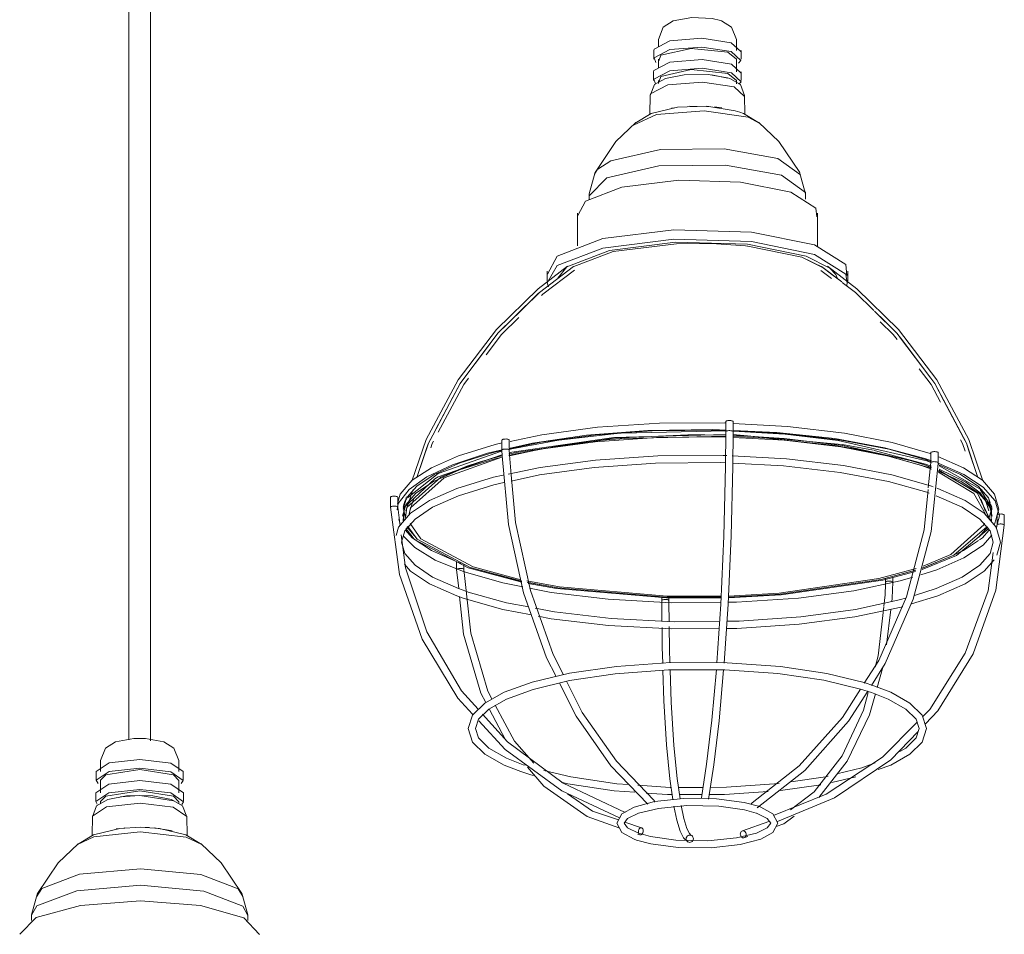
# Model space of a CAD drawing. Header units: millimetres. Extents: x 2868 to 10853, y -1210 to 7822.
# Tile 8 of 21: x 7073 to 7344, y -504 to -252. Entities that reach past the tile are written whole.
import ezdxf

# ---------------------------------------------------------------- set-up
doc = ezdxf.new("R2010")
doc.units = ezdxf.units.MM
doc.layers.add('E-LITE-EQPM', color=7, linetype='Continuous', lineweight=20)

# ---------------------------------------------------------------- blocks, each defined once
blk = doc.blocks.new('62802-7L - 64314-44-7L SAMBA Black_ribbon beige pendant lamp ø450-7L-659210-00 Isometrico PDF')
at = {"layer": 'E-LITE-EQPM', "color": 253, "lineweight": 15, "true_color": 0xaaaaaa}
for p, q in [((3846.9, 209.62), (3846.9, -450.43)), ((3852.9, -450.65), (3852.9, 209.62)), ((3992.77, -257.55), (3992.77, -259.6)), ((4014.28, -260.56), (4014.28, -257.55)), ((4012.87, -258.46), (4015.48, -260.91)), ((3991.51, -260.56), (3991.51, -262.96)), ((3992.77, -262.96), (3992.77, -265.43)), ((4011.89, -261.07), (4014.28, -262.96)), ((4014.28, -266.43), (4014.28, -262.96)), ((4015.55, -262.96), (4015.55, -260.56)), ((4012.93, -264.32), (4015.55, -266.79)), ((3991.44, -266.43), (3991.44, -268.83)), ((4007.39, -267.33), (4011.89, -268.24)), ((4011.89, -266.94), (4014.28, -268.83)), ((4015.62, -268.83), (4015.62, -266.43)), ((3992.77, -268.83), (3992.77, -269.67)), ((4016.46, -273.28), (4013.64, -270.62)), ((4014.28, -269.74), (4014.28, -268.83)), ((3990.52, -272.88), (3990.42, -278.14)), ((4016.64, -278.19), (4016.54, -272.88)), ((3996.43, -276.48), (3997.16, -276.36)), ((4008.24, -276.14), (4010.3, -276.42)), ((4017.51, -278.99), (4020.77, -280.72)), ((4025.64, -290.3), (4031.93, -294.87)), ((3973.72, -300.03), (3975.41, -294.08)), ((3975.17, -294.66), (3976.03, -293.26)), ((4033.34, -300.03), (4031.65, -294.08)), ((3973.72, -300.14), (3973.72, -301.57)), ((4033.34, -301.49), (4033.34, -300.14)), ((3970.48, -305.4), (3970.48, -314.42)), ((4036.57, -314.47), (4036.57, -305.4)), ((4033.52, -317.22), (4040.04, -320.5)), ((3962.1, -321.34), (3962.1, -323.97)), ((4040.55, -322.24), (4037.7, -320.06)), ((4044.96, -323.97), (4044.96, -321.34)), ((4011.37, -362.81), (4011.36, -362.74)), ((4011.36, -362.77), (4011.36, -365.51)), ((4013.36, -365.52), (4013.36, -362.77)), ((4013.34, -365.27), (4014.36, -365.32)), ((4013.35, -365.54), (4013.36, -365.52)), ((3949.7, -367.84), (3949.7, -370.6)), ((3951.7, -370.57), (3951.7, -367.84)), ((3968.04, -369.02), (3978.51, -367.82)), ((3983.41, -367.41), (4011.35, -366.8)), ((4000.85, -366.42), (4005.53, -366.41)), ((4005.61, -366.42), (4000.91, -366.43)), ((4013.36, -366.86), (4022.59, -367.34)), ((4047.81, -370.45), (4052.07, -371.3)), ((4067.9, -371.66), (4067.64, -371.56)), ((4067.84, -371.32), (4067.84, -374.05)), ((4069.84, -374.09), (4069.84, -371.32)), ((3937.53, -374.42), (3938.19, -374.13)), ((3943.43, -373.91), (3947.14, -372.83)), ((3947.21, -372.82), (3943.48, -373.92)), ((3951.6, -372.07), (3953.22, -371.69)), ((4055.18, -372.01), (4065.29, -374.9)), ((4066.09, -374.72), (4062.11, -373.47)), ((4062.29, -373.51), (4066.09, -374.72)), ((4067.92, -373.79), (4066.98, -373.45)), ((4067.84, -374.05), (4067.14, -380.97)), ((4068.05, -373.55), (4067.8, -373.46)), ((4069.84, -374.11), (4069.84, -374.09)), ((4065.29, -374.9), (4068.03, -375.9)), ((4068.04, -375.44), (4066.09, -374.72)), ((4066.09, -374.72), (4067.99, -375.4)), ((4067.83, -375.6), (4067.15, -375.35)), ((3931.22, -378.5), (3922.74, -386.43)), ((4068.49, -380.75), (4068, -380.58)), ((3918.99, -383.57), (3918.99, -386.34)), ((3920.99, -386.24), (3920.99, -383.57)), ((3923.25, -387.32), (3924.3, -384.16)), ((3923.25, -387.32), (3924.11, -384.74)), ((3924.28, -387.32), (3925.33, -384.19)), ((4082.78, -387.32), (4081.73, -384.19)), ((4083.81, -387.32), (4082.76, -384.16)), ((4083.81, -387.32), (4082.95, -384.74)), ((3920.35, -386.05), (3920.09, -386.04)), ((3921.63, -391.46), (3920.99, -386.29)), ((3922.47, -386.29), (3922.8, -385.32)), ((4084.59, -386.29), (4084.27, -385.37)), ((4086.56, -386.87), (4086.41, -387.39)), ((4088.07, -391.26), (4088.07, -388.49)), ((4086.04, -391.44), (4085.93, -392.25)), ((4088.06, -391.29), (4088.07, -391.27)), ((4087.03, -395.97), (4086.01, -399.57)), ((3937.21, -403.28), (3937.21, -403.51)), ((3937.21, -403.51), (3937.77, -408.73)), ((3937.21, -403.51), (3937.21, -403.51)), ((3939.92, -410.14), (3939.21, -403.47)), ((3940.36, -403.04), (3955.18, -406.99)), ((3940.97, -402.9), (3955.14, -406.7)), ((3954.91, -406.67), (3940.97, -402.9)), ((3954.86, -406.3), (3941.77, -402.72)), ((4057.35, -407.02), (4057.36, -406.99)), ((3993.76, -417.85), (3993.7, -412.41)), ((3995.77, -417.89), (3995.7, -412.66)), ((4055.66, -424.27), (4056.83, -414.5)), ((4053.06, -435.97), (4054.5, -430.78)), ((3946.14, -441.84), (3950.66, -450.4)), ((3839.14, -456.12), (3839.14, -459.13)), ((3860.65, -459.13), (3860.65, -456.12)), ((3956.06, -457.41), (3955.55, -457.25)), ((3837.88, -459.13), (3837.88, -461.52)), ((3861.91, -461.52), (3861.91, -459.13)), ((4047.14, -460.58), (4040.56, -462.15)), ((3839.14, -461.52), (3839.14, -465)), ((3860.65, -465), (3860.65, -461.52)), ((4005.13, -463.48), (3998.45, -463.49)), ((4037.52, -462.77), (4026.45, -464.38)), ((3837.8, -465), (3837.8, -467.4)), ((3844.58, -466.09), (3849.97, -465.7)), ((3849.97, -465.7), (3859.25, -467.22)), ((3861.98, -467.4), (3861.98, -465)), ((4004.8, -465.48), (3998.52, -465.47)), ((4004.65, -466.34), (4004.67, -466.27)), ((3839.14, -467.4), (3839.14, -467.95)), ((3860.65, -467.93), (3860.65, -467.4)), ((3836.89, -471.44), (3836.78, -476.72)), ((3863, -476.74), (3862.9, -471.44)), ((3849.99, -474.47), (3852.55, -474.54)), ((3988.12, -474.6), (3983.55, -473.05)), ((4015.97, -475.43), (4023.25, -472.86)), ((3987.09, -476.43), (3987.74, -476.57)), ((4016.31, -477.4), (4017.4, -477.02)), ((3820.08, -498.6), (3821.78, -492.65)), ((3879.7, -498.6), (3878.01, -492.65)), ((3820.08, -498.71), (3820.08, -500.18)), ((3879.7, -500.17), (3879.7, -498.71))]:
    blk.add_line(p, q, dxfattribs=at)
at = {"layer": 'E-LITE-EQPM', "color": 7, "lineweight": 15, "true_color": 0xfdfdfd}
for p, q in [((3997.77, -313.81), (4007.3, -313.74)), ((4007.29, -313.76), (3997.77, -313.81)), ((4032.25, -317.5), (4017.41, -314.44)), ((4017.44, -314.44), (4032.25, -317.5)), ((4032.25, -317.5), (4038.13, -320.37)), ((4038.19, -320.45), (4032.25, -317.5)), ((3965.04, -323.26), (3967.52, -320.12)), ((4040.47, -323.41), (4037.54, -321.17)), ((4043.27, -324.3), (4037.7, -320.06)), ((4043.27, -324.3), (4040.55, -322.24)), ((3962.4, -325.35), (3962.19, -324.58)), ((3962.54, -325.65), (3962.42, -325.4)), ((4044.66, -325.18), (4044.59, -325.34)), ((4044.82, -324.62), (4044.66, -325.18)), ((3953.09, -333.98), (3959.66, -327.52)), ((4055.22, -335.21), (4052.28, -332.32)), ((3938.61, -351.66), (3946.15, -341.65)), ((4067.83, -350.85), (4059.21, -339.39)), ((4065.59, -347.86), (4059.45, -339.72)), ((3939.73, -350.17), (3944.6, -343.7)), ((3930.62, -366.47), (3936.17, -356.01)), ((4076.94, -367.42), (4071.45, -357.07)), ((3930.62, -366.47), (3932.19, -363.52)), ((3979.9, -366.1), (3982.69, -365.91)), ((4011.45, -365.33), (3982.61, -365.99)), ((3996.58, -365.21), (4000.05, -365.18)), ((4027.51, -366.25), (4013.5, -365.4)), ((4014.36, -365.32), (4018.99, -365.57)), ((3929.88, -367.88), (3930.62, -366.48)), ((3965.33, -367.78), (3970.36, -367.11)), ((4005.53, -366.41), (4011.36, -366.51)), ((4011.37, -366.51), (4005.61, -366.42)), ((4017.25, -366.74), (4013.33, -366.57)), ((4013.36, -366.57), (4017.33, -366.74)), ((4027.42, -367.43), (4017.39, -366.75)), ((4017.47, -366.74), (4027.43, -367.42)), ((3926.38, -377.91), (3929.03, -369.93)), ((3951.63, -371.69), (3952.79, -371.42)), ((3952.8, -371.42), (3951.66, -371.68)), ((4052.06, -370.68), (4043.47, -369.11)), ((4062.11, -373.47), (4043.53, -369.37)), ((4043.57, -369.38), (4062.29, -373.51)), ((4066.7, -374.58), (4052.18, -370.7)), ((4052.24, -371.34), (4055.18, -372.01)), ((4080.68, -377.9), (4078.31, -370.79)), ((3938.19, -374.13), (3946.38, -371.59)), ((3940.03, -375.05), (3943.43, -373.91)), ((3943.48, -373.92), (3940.04, -375.07)), ((3947.14, -372.83), (3949.59, -372.19)), ((3949.65, -372.17), (3947.21, -372.82)), ((4067.85, -374.04), (4066.7, -373.62)), ((4067.98, -375.05), (4067.14, -374.74)), ((4077.49, -379.47), (4070.08, -375.86)), ((4081.3, -381.3), (4070.15, -374.92)), ((4084.55, -386.3), (4081.45, -381.44)), ((3922.5, -386.87), (3923.2, -384.43)), ((3923.51, -383.96), (3922.76, -385.39)), ((3922.8, -385.32), (3923.06, -384.54)), ((3923.08, -384.5), (3923.42, -383.49)), ((3923.22, -384.37), (3923.35, -383.91)), ((3924.11, -384.74), (3924.79, -382.69)), ((3924.3, -384.16), (3924.79, -382.69)), ((4082.85, -384.43), (4082.29, -382.75)), ((4082.76, -384.16), (4082.29, -382.75)), ((4082.95, -384.74), (4082.86, -384.46)), ((4084.21, -385.18), (4083.64, -383.5)), ((3922.74, -386.43), (3922.46, -390.13)), ((3922.56, -387.08), (3923.21, -389.34)), ((3922.73, -385.47), (3922.66, -389.91)), ((4084.52, -387.01), (4083.81, -389.49)), ((4084.33, -390.23), (4084.59, -386.49)), ((4084.55, -390.48), (4084.39, -386.76)), ((4086.41, -387.39), (4085.81, -389.49)), ((3921.29, -389.67), (3921.68, -391.02)), ((4085.8, -389.53), (4085.38, -391.02)), ((4086.07, -388.55), (4086.07, -389.49)), ((4086.07, -389.64), (4086.07, -391.21)), ((4081.07, -394.57), (4083.57, -391.72)), ((4086.07, -391.21), (4086.04, -391.44)), ((3937.21, -401.47), (3937.21, -403.28)), ((3937.58, -403.27), (3937.4, -403.33)), ((3937.81, -403.23), (3937.58, -403.27)), ((3938.06, -403.2), (3937.81, -403.23)), ((3938.32, -403.2), (3938.06, -403.2)), ((3938.57, -403.21), (3938.32, -403.2)), ((3939.21, -403.47), (3939.21, -402.23)), ((3939.21, -403.5), (3939.21, -403.47)), ((4055.36, -405.9), (4055.36, -406.18)), ((4055.36, -406.36), (4055.36, -406.95)), ((4056.2, -406.67), (4055.95, -406.69)), ((4056.46, -406.67), (4056.2, -406.67)), ((4056.71, -406.7), (4056.46, -406.67)), ((4057.36, -406.97), (4057.36, -405.65)), ((4055.34, -407.42), (4055.36, -406.95)), ((3993.7, -411.24), (3993.7, -412.05)), ((3993.7, -412.41), (3993.7, -412.05)), ((3994.54, -411.74), (3994.29, -411.77)), ((3994.8, -411.74), (3994.54, -411.74)), ((3995.06, -411.76), (3994.8, -411.74)), ((3995.69, -412.07), (3995.7, -412.04)), ((3995.7, -412.04), (3995.7, -411.41)), ((3995.7, -412.45), (3995.7, -412.04))]:
    blk.add_line(p, q, dxfattribs=at)
at = {"layer": 'E-LITE-EQPM', "color": 7, "lineweight": 15, "true_color": 0xfefefe}
for p, q in [((4067.14, -374.74), (4066.7, -374.58)), ((3924.79, -382.69), (3925.19, -381.47)), ((3924.79, -382.69), (3925.19, -381.47)), ((4082.23, -382.58), (4081.88, -381.51)), ((4082.23, -382.58), (4081.88, -381.51))]:
    blk.add_line(p, q, dxfattribs=at)
at = {"layer": 'E-LITE-EQPM', "color": 253, "lineweight": 15, "true_color": 0xaaaaaa}
for points in [[(3992.77, -257.55, 0), (3994.13, -254.17, 0), (3996.89, -252.42, 0), (4001.96, -251.48, 0), (4007.64, -251.76, 0), (4009.93, -252.33, 0)], [(4014.28, -257.55, 0), (4012.93, -254.17, 0), (4010.17, -252.42, 0), (4009.93, -252.33, 0)], [(3991.51, -260.56, 0), (3991.58, -260.21, 0), (3995.97, -257.96, 0), (4004.79, -257.23, 0), (4012.87, -258.46, 0)], [(3992.08, -263.87, 0), (3991.58, -262.6, 0), (3995.97, -260.35, 0), (4004.79, -259.63, 0), (4012.87, -260.85, 0)], [(3992.9, -263.42, 0), (3993.49, -261.88, 0), (4001.85, -260, 0), (4011.89, -261.07, 0)], [(3991.44, -266.43, 0), (3991.5, -266.08, 0), (3995.92, -263.82, 0), (4004.8, -263.08, 0), (4012.93, -264.32, 0)], [(4012.87, -260.85, 0), (4015.48, -263.31, 0), (4014.81, -264.05, 0)], [(3991.99, -269.74, 0), (3991.5, -268.47, 0), (3995.92, -266.21, 0), (4004.8, -265.48, 0), (4012.93, -266.71, 0)], [(3990.53, -272.99, 0), (3991.68, -269.99, 0), (3994.73, -268.29, 0), (3999.88, -267.28, 0), (4006.51, -267.22, 0), (4011.8, -268.12, 0), (4012.44, -268.32, 0)], [(3992.9, -269.29, 0), (3993.49, -267.75, 0), (4001.85, -265.87, 0), (4011.89, -266.94, 0)], [(4016.53, -272.99, 0), (4015.37, -269.99, 0), (4012.44, -268.32, 0)], [(4012.93, -266.71, 0), (4015.55, -269.18, 0), (4014.98, -269.85, 0)], [(4013.64, -270.62, 0), (4004.9, -269.29, 0), (3995.35, -270.08, 0), (3990.59, -272.51, 0), (3990.53, -272.99, 0)], [(3986.38, -280.63, 0), (3990.83, -277.95, 0), (3998.03, -276.21, 0), (4006.14, -275.96, 0), (4013.95, -277.17, 0), (4015.21, -277.57, 0)], [(4001.48, -275.94, 0), (4006.04, -275.97, 0), (4006.54, -276, 0)], [(3985.89, -281.16, 0), (3992.22, -278.24, 0), (4005.42, -277.16, 0), (4017.51, -278.99, 0)], [(4020.68, -280.63, 0), (4016.23, -277.95, 0), (4015.21, -277.57, 0)], [(3975.36, -294.18, 0), (3981.08, -285.67, 0), (3986.59, -280.45, 0)], [(4031.7, -294.18, 0), (4025.98, -285.67, 0), (4020.46, -280.45, 0)], [(3976.06, -293.23, 0), (3979.68, -290.96, 0), (3993.35, -287.88, 0), (4010.91, -287.63, 0), (4025.64, -290.3, 0)], [(4026.71, -294.92, 0), (4011.26, -292.13, 0), (3992.86, -292.39, 0), (3978.54, -295.62, 0), (3973.76, -300.57, 0)], [(4033.34, -300.14, 0), (4033.3, -299.71, 0), (4026.71, -294.92, 0)], [(4029.22, -299.62, 0), (4015.39, -296.82, 0), (3998.38, -296.31, 0), (3982.75, -298.25, 0), (3972.68, -302.1, 0), (3970.57, -306.06, 0)], [(4036.39, -306.37, 0), (4036.17, -303.97, 0), (4029.22, -299.62, 0)], [(3962.21, -322.16, 0), (3964.86, -317.2, 0), (3977.48, -312.37, 0), (3997.07, -309.95, 0), (4018.4, -310.57, 0), (4035.74, -314.09, 0)], [(3962.19, -324.58, 0), (3964.86, -319.83, 0), (3977.48, -315, 0), (3997.07, -312.58, 0), (4018.4, -313.2, 0), (4035.74, -316.72, 0)], [(3967.52, -320.12, 0), (3979.27, -315.62, 0), (3997.52, -313.36, 0), (4017.37, -313.94, 0), (4033.52, -317.22, 0)], [(4035.74, -314.09, 0), (4044.45, -319.54, 0), (4044.73, -322.56, 0)], [(4035.74, -316.72, 0), (4044.45, -322.17, 0), (4044.82, -324.62, 0)], [(3924.89, -379.18, 0), (3928.8, -367.67, 0), (3937.61, -351.26, 0), (3948.15, -337.4, 0), (3959.65, -326.17, 0), (3967.71, -319.98, 0)], [(4082.13, -379.05, 0), (4078.26, -367.67, 0), (4069.45, -351.26, 0), (4058.91, -337.4, 0), (4047.41, -326.17, 0), (4039.35, -319.98, 0)], [(3959.66, -327.52, 0), (3960.01, -327.18, 0), (3969.36, -320.06, 0)], [(3944.6, -343.7, 0), (3948.58, -338.41, 0), (3953.09, -333.98, 0)], [(3946.15, -341.65, 0), (3948.58, -338.41, 0), (3951.29, -335.75, 0)], [(4059.45, -339.72, 0), (4058.47, -338.41, 0), (4055.22, -335.21, 0)], [(4071.45, -357.07, 0), (4068.92, -352.29, 0), (4065.59, -347.86, 0)], [(3932.19, -363.52, 0), (3938.14, -352.29, 0), (3939.73, -350.17, 0)], [(3936.17, -356.01, 0), (3938.14, -352.29, 0), (3938.61, -351.66, 0)], [(4069.74, -353.84, 0), (4068.92, -352.29, 0), (4067.83, -350.85, 0)], [(3951.91, -368.21, 0), (3960.68, -366.38, 0), (3975.97, -364.35, 0), (3993.1, -363.21, 0), (4011.07, -363.12, 0), (4011.43, -363.14, 0)], [(4011.36, -362.74, 0), (4011.43, -362.67, 0), (4011.55, -362.6, 0), (4011.73, -362.55, 0), (4011.95, -362.51, 0), (4012.2, -362.49, 0), (4012.46, -362.49, 0), (4012.72, -362.51, 0), (4012.95, -362.54, 0), (4013.14, -362.59, 0), (4013.27, -362.65, 0), (4013.35, -362.72, 0)], [(4013.35, -363.25, 0), (4028.39, -364.1, 0), (4044.01, -365.99, 0), (4057.22, -368.57, 0), (4067.64, -371.56, 0)], [(3951.6, -370.16, 0), (3958.11, -368.7, 0), (3973.01, -366.54, 0), (3989.89, -365.22, 0), (4007.82, -364.94, 0), (4011.44, -365.1, 0)], [(3970.36, -367.11, 0), (3975.55, -366.4, 0), (3979.9, -366.1, 0)], [(3982.69, -365.91, 0), (3992.48, -365.24, 0), (3996.58, -365.21, 0)], [(4000.05, -365.18, 0), (4010.32, -365.11, 0), (4011.44, -365.17, 0)], [(4008.89, -429.22, 0), (4009.97, -413, 0), (4010.81, -394.29, 0), (4011.28, -375.18, 0), (4011.36, -365.51, 0)], [(4010.89, -429.27, 0), (4011.97, -413.02, 0), (4012.81, -394.26, 0), (4013.28, -375.11, 0), (4013.36, -365.52, 0)], [(4013.35, -365.48, 0), (4013.27, -365.41, 0), (4013.14, -365.36, 0), (4012.95, -365.31, 0), (4012.72, -365.28, 0), (4012.46, -365.26, 0), (4012.2, -365.26, 0), (4011.95, -365.28, 0), (4011.73, -365.32, 0), (4011.55, -365.36, 0), (4011.43, -365.42, 0), (4011.36, -365.48, 0)], [(4013.34, -365.19, 0), (4025.38, -365.73, 0), (4041.39, -367.47, 0), (4055.1, -369.95, 0), (4066.14, -372.91, 0), (4067.8, -373.46, 0)], [(4018.99, -365.57, 0), (4027.57, -366.04, 0), (4043.12, -367.88, 0), (4056.25, -370.4, 0), (4066.66, -373.34, 0), (4066.98, -373.45, 0)], [(3920.93, -385.34, 0), (3921.68, -382.73, 0), (3925, -378.93, 0), (3930.24, -375.47, 0), (3937.75, -372.16, 0), (3947.86, -369.06, 0), (3949.77, -368.66, 0)], [(3929.03, -369.93, 0), (3929.44, -368.71, 0), (3929.88, -367.88, 0)], [(3949.71, -367.88, 0), (3949.71, -367.81, 0), (3949.77, -367.74, 0), (3949.89, -367.68, 0), (3950.07, -367.62, 0), (3950.29, -367.59, 0), (3950.55, -367.57, 0), (3950.81, -367.56, 0), (3951.06, -367.58, 0), (3951.29, -367.62, 0), (3951.48, -367.67, 0)], [(3951.48, -367.67, 0), (3951.61, -367.73, 0), (3951.69, -367.8, 0)], [(3951.72, -370.3, 0), (3960.5, -368.44, 0), (3965.33, -367.78, 0)], [(3951.74, -372.16, 0), (3960.29, -370.34, 0), (3975.33, -368.3, 0), (3992.28, -367.12, 0), (4010.14, -366.98, 0), (4011.35, -367.05, 0)], [(4013.33, -367.15, 0), (4027.42, -367.9, 0), (4043.02, -369.73, 0), (4056.21, -372.25, 0), (4066.68, -375.19, 0), (4067.15, -375.35, 0)], [(4078.31, -370.79, 0), (4077.62, -368.71, 0), (4076.94, -367.42, 0)], [(3920.8, -387.05, 0), (3921.12, -385.32, 0), (3924.1, -381.48, 0), (3928.99, -377.97, 0), (3936.09, -374.63, 0), (3945.74, -371.48, 0), (3949.71, -370.59, 0)], [(3946.38, -371.59, 0), (3947.97, -371.1, 0), (3949.72, -370.73, 0)], [(3964.58, -432.94, 0), (3961.99, -427.85, 0), (3955.65, -409.96, 0), (3951.49, -391.06, 0), (3949.74, -372.22, 0), (3949.7, -370.61, 0)], [(3950.81, -370.33, 0), (3950.55, -370.34, 0), (3950.29, -370.36, 0), (3950.07, -370.4, 0), (3949.89, -370.45, 0), (3949.77, -370.51, 0), (3949.71, -370.58, 0)], [(3951.48, -370.41, 0), (3951.29, -370.37, 0), (3951.06, -370.34, 0), (3950.81, -370.33, 0)], [(3951.69, -370.53, 0), (3951.61, -370.47, 0), (3951.48, -370.41, 0)], [(3952.23, -377.39, 0), (3951.73, -371.92, 0), (3951.7, -370.57, 0)], [(4067.86, -371.36, 0), (4067.85, -371.29, 0), (4067.91, -371.22, 0), (4068.04, -371.16, 0), (4068.22, -371.1, 0)], [(4068.22, -371.1, 0), (4068.44, -371.07, 0), (4068.69, -371.04, 0), (4068.95, -371.04, 0), (4069.2, -371.06, 0), (4069.43, -371.09, 0), (4069.62, -371.14, 0), (4069.76, -371.21, 0), (4069.83, -371.28, 0)], [(3922.29, -388.81, 0), (3923.18, -385.71, 0), (3926.01, -382.45, 0), (3930.83, -379.23, 0), (3937.97, -376.05, 0), (3947.76, -373.01, 0), (3949.87, -372.56, 0)], [(3924.12, -388.25, 0), (3924.54, -386.49, 0), (3933.74, -378.25, 0), (3949.64, -372.56, 0)], [(3951.44, -377.25, 0), (3960.2, -375.4, 0), (3975.49, -373.36, 0), (3992.63, -372.2, 0), (4010.65, -372.08, 0), (4011.64, -372.13, 0)], [(3952.19, -379.14, 0), (3960.02, -377.46, 0), (3975.07, -375.41, 0), (3992.02, -374.22, 0), (4009.91, -374.06, 0), (4011.34, -374.14, 0)], [(4013.1, -372.21, 0), (4028.06, -373.03, 0), (4043.78, -374.9, 0), (4057.12, -377.47, 0), (4067.77, -380.5, 0), (4068, -380.58, 0)], [(4013.24, -374.24, 0), (4027.24, -374.97, 0), (4042.89, -376.79, 0), (4056.15, -379.3, 0), (4066.69, -382.24, 0), (4067.35, -382.47, 0)], [(4051.45, -435.42, 0), (4055.28, -429.39, 0), (4062.98, -411.7, 0), (4067.9, -393.04, 0), (4069.84, -374.27, 0), (4069.84, -374.09, 0)], [(4068.22, -373.85, 0), (4068.04, -373.9, 0), (4067.91, -373.95, 0), (4067.85, -374.02, 0), (4067.84, -374.05, 0)], [(4068.95, -373.81, 0), (4068.69, -373.8, 0), (4068.44, -373.82, 0), (4068.22, -373.85, 0)], [(4069.83, -374.05, 0), (4069.76, -373.98, 0), (4069.62, -373.92, 0), (4069.43, -373.87, 0), (4069.2, -373.83, 0), (4068.95, -373.81, 0)], [(4086.56, -386.87, 0), (4085.38, -382.73, 0), (4082.05, -378.93, 0), (4076.81, -375.47, 0), (4069.76, -372.36, 0)], [(4085.82, -392.08, 0), (4086.77, -388.76, 0), (4085.56, -384.62, 0), (4082.21, -380.82, 0), (4076.95, -377.35, 0), (4069.82, -374.22, 0)], [(3923.08, -389.2, 0), (3923.52, -386.46, 0), (3932.84, -378.11, 0), (3940.03, -375.05, 0)], [(3940.04, -375.07, 0), (3932.84, -378.11, 0), (3923.52, -386.46, 0), (3923.11, -389.19, 0)], [(4084.77, -388.81, 0), (4083.88, -385.71, 0), (4081.05, -382.45, 0), (4076.22, -379.23, 0), (4069.68, -376.31, 0)], [(4069.97, -376.69, 0), (4079.7, -382.54, 0), (4082.93, -388.22, 0)], [(4070, -376.19, 0), (4080.69, -382.46, 0), (4083.96, -389.43, 0)], [(4083.94, -389.45, 0), (4080.69, -382.46, 0), (4070.08, -376.25, 0)], [(3920.54, -394.15, 0), (3921.21, -391.82, 0), (3924.53, -388.01, 0), (3929.77, -384.54, 0), (3937.27, -381.21, 0), (3947.38, -378.1, 0), (3950, -377.55, 0)], [(3922.03, -395.97, 0), (3922.92, -392.86, 0), (3925.75, -389.6, 0), (3930.58, -386.37, 0), (3937.71, -383.18, 0), (3947.49, -380.14, 0), (3950.24, -379.55, 0)], [(3966.6, -432.5, 0), (3963.78, -426.94, 0), (3957.53, -409.25, 0), (3953.43, -390.55, 0), (3952.23, -377.4, 0)], [(4084.39, -386.76, 0), (4081.44, -382.4, 0), (4077.49, -379.47, 0)], [(4067.09, -381.47, 0), (4065.95, -392.58, 0), (4061.09, -411.03, 0), (4053.48, -428.52, 0), (4049.49, -434.79, 0)], [(4087.03, -395.97, 0), (4085.85, -391.82, 0), (4082.53, -388.01, 0), (4077.29, -384.54, 0), (4069.78, -381.21, 0), (4069.47, -381.1, 0)], [(3919, -383.62, 0), (3918.99, -383.54, 0), (3919.06, -383.47, 0), (3919.18, -383.41, 0), (3919.36, -383.36, 0), (3919.58, -383.32, 0), (3919.83, -383.3, 0), (3920.09, -383.3, 0)], [(3920.09, -383.3, 0), (3920.35, -383.31, 0), (3920.58, -383.35, 0), (3920.77, -383.4, 0), (3920.9, -383.46, 0), (3920.98, -383.53, 0)], [(4085.03, -395.97, 0), (4084.14, -392.86, 0), (4081.31, -389.6, 0), (4076.48, -386.37, 0), (4069.34, -383.18, 0)], [(3920.09, -386.04, 0), (3919.83, -386.05, 0), (3919.58, -386.08, 0), (3919.36, -386.12, 0), (3919.18, -386.18, 0), (3919.06, -386.24, 0), (3918.99, -386.32, 0)], [(3918.99, -386.35, 0), (3921.46, -404.87, 0), (3927.74, -422.65, 0), (3937.57, -438.93, 0), (3941.58, -443.29, 0)], [(3920.98, -386.25, 0), (3920.9, -386.18, 0), (3920.77, -386.13, 0), (3920.58, -386.08, 0), (3920.35, -386.05, 0)], [(4086.66, -388.24, 0), (4086.91, -388.22, 0), (4087.17, -388.21, 0)], [(4087.17, -388.21, 0), (4087.43, -388.23, 0), (4087.66, -388.27, 0), (4087.85, -388.32, 0), (4087.98, -388.38, 0), (4088.06, -388.45, 0)], [(3923.24, -392.2, 0), (3925.62, -395.23, 0), (3940.36, -403.04, 0)], [(3940.97, -402.9, 0), (3926.37, -395.16, 0), (3923.71, -391.63, 0)], [(3923.75, -391.64, 0), (3926.37, -395.16, 0), (3940.97, -402.9, 0)], [(3941.77, -402.72, 0), (3927.35, -395.08, 0), (3924.43, -390.84, 0)], [(4065.41, -403.45, 0), (4074.9, -399.62, 0), (4083.82, -392.25, 0)], [(4065.46, -403.1, 0), (4074.21, -399.52, 0), (4083.3, -391.72, 0)], [(4083.3, -391.73, 0), (4074.21, -399.52, 0), (4065.5, -403.1, 0)], [(4082.65, -390.77, 0), (4082.52, -391.14, 0), (4073.31, -399.38, 0), (4065.74, -402.57, 0)], [(4066.36, -445.96, 0), (4069.74, -442.44, 0), (4079.5, -426.68, 0), (4085.7, -409.23, 0), (4088.07, -391.27, 0)], [(4086.66, -390.97, 0), (4086.44, -391, 0), (4086.26, -391.05, 0)], [(4087.17, -390.96, 0), (4086.91, -390.96, 0), (4086.66, -390.97, 0)], [(4088.06, -391.22, 0), (4087.98, -391.15, 0), (4087.85, -391.08, 0), (4087.66, -391.03, 0), (4087.43, -390.98, 0), (4087.17, -390.96, 0)], [(3943.1, -441.94, 0), (3938.56, -436.91, 0), (3929.04, -420.7, 0), (3923.09, -403.05, 0), (3921.94, -393.91, 0)], [(3922.03, -395.97, 0), (3922.92, -399.08, 0), (3925.75, -402.34, 0), (3930.58, -405.57, 0), (3937.71, -408.76, 0), (3939.71, -409.47, 0)], [(3939.26, -404.16, 0), (3931.32, -400.89, 0), (3925.68, -397.47, 0), (3922.46, -394.23, 0)], [(4085.03, -395.97, 0), (4084.14, -399.08, 0), (4081.31, -402.34, 0), (4076.48, -405.57, 0), (4069.34, -408.76, 0), (4063.29, -410.64, 0)], [(4065.06, -404.92, 0), (4069.47, -403.57, 0), (4076.95, -400.27, 0), (4082.21, -396.81, 0), (4084.66, -394.03, 0)], [(4085.27, -400.79, 0), (4082.53, -403.93, 0), (4077.29, -407.41, 0), (4069.78, -410.73, 0), (4062.52, -412.96, 0)], [(4085.04, -398.81, 0), (4083.61, -409.38, 0), (4077.33, -426.57, 0), (4067.51, -442.04, 0), (4065.54, -444.03, 0)], [(3922.85, -402.01, 0), (3924.53, -403.93, 0), (3929.77, -407.41, 0), (3937.27, -410.73, 0), (3939.05, -411.37, 0)], [(3937.4, -403.33, 0), (3937.28, -403.4, 0), (3937.22, -403.48, 0)], [(4063.69, -403.69, 0), (4054.13, -406.23, 0), (4026.33, -410.3, 0), (4012.07, -411.09, 0)], [(4012.07, -411.3, 0), (4026.56, -410.51, 0), (4054.62, -406.4, 0), (4063.57, -404.04, 0)], [(4012.08, -411.08, 0), (4026.33, -410.3, 0), (4054.13, -406.23, 0), (4063.64, -403.69, 0)], [(4063.75, -403.24, 0), (4053.48, -406.01, 0), (4026.04, -410.03, 0), (4012.09, -410.8, 0)], [(3939.26, -404.16, 0), (3949.89, -407.2, 0), (3955.45, -408.28, 0)], [(4010.08, -410.86, 0), (3995.18, -410.81, 0), (3965.58, -408.25, 0), (3956.56, -406.65, 0)], [(4011.97, -412.53, 0), (4014.28, -412.52, 0), (4031.39, -411.37, 0), (4046.64, -409.33, 0), (4059.41, -406.65, 0), (4062.87, -405.59, 0)], [(3957.07, -413.81, 0), (3950.9, -412.64, 0), (3940.36, -409.7, 0), (3939.71, -409.47, 0)], [(4010.06, -411.15, 0), (3995.07, -411.1, 0), (3965.09, -408.5, 0), (3956.64, -407.02, 0)], [(3956.83, -407.05, 0), (3965.09, -408.5, 0), (3995.07, -411.1, 0), (4010.05, -411.13, 0)], [(3956.89, -407.33, 0), (3964.72, -408.69, 0), (3994.99, -411.31, 0), (4010.03, -411.35, 0)], [(3957.28, -408.64, 0), (3963.21, -409.79, 0), (3978.91, -411.67, 0), (3996.29, -412.63, 0), (4009.98, -412.55, 0)], [(4054.9, -413.55, 0), (4055.25, -410.45, 0), (4055.34, -407.42, 0)], [(4057.08, -412.44, 0), (4057.21, -411.35, 0), (4057.36, -406.99, 0)], [(3938, -410.9, 0), (3939.09, -421.28, 0), (3943.86, -437.51, 0), (3945.24, -440.13, 0)], [(3957.86, -415.99, 0), (3949.93, -414.47, 0), (3939.29, -411.44, 0), (3939.05, -411.37, 0)], [(3946.93, -439.09, 0), (3945.79, -436.95, 0), (3941.08, -420.99, 0), (3939.92, -410.15, 0)], [(4060.79, -411.42, 0), (4059.56, -411.8, 0), (4047.04, -414.48, 0), (4031.99, -416.53, 0), (4015.03, -417.72, 0), (4011.67, -417.75, 0)], [(4009.67, -417.77, 0), (3997.15, -417.88, 0), (3979.82, -416.97, 0), (3964.16, -415.15, 0), (3958.88, -414.15, 0)], [(4060.14, -413.7, 0), (4059.68, -413.84, 0), (4046.86, -416.54, 0), (4031.56, -418.58, 0), (4014.42, -419.75, 0), (4011.55, -419.77, 0)], [(4052.5, -430.39, 0), (4053.34, -427.31, 0), (4054.87, -413.8, 0)], [(4009.56, -419.78, 0), (3996.41, -419.86, 0), (3979, -418.91, 0), (3963.27, -417.04, 0), (3959.66, -416.34, 0)], [(3993.99, -429.36, 0), (3993.84, -424.86, 0), (3993.78, -419.43, 0)], [(3995.98, -429.2, 0), (3995.85, -425.34, 0), (3995.78, -419.22, 0)], [(3940.41, -447.32, 0), (3941.61, -443.63, 0), (3944.98, -440.28, 0), (3950.28, -437.31, 0), (3957.98, -434.51, 0), (3968.34, -432.04, 0), (3981.25, -430.16, 0), (3996.08, -429.14, 0), (4011.72, -429.17, 0), (4026.46, -430.23, 0), (4039.22, -432.14, 0), (4049.42, -434.61, 0), (4052.15, -435.49, 0)], [(3942.41, -447.32, 0), (3943.26, -444.75, 0), (3946.09, -441.95, 0), (3950.95, -439.2, 0), (3958.26, -436.51, 0), (3968.29, -434.09, 0), (3980.92, -432.21, 0), (3995.53, -431.16, 0), (4011.04, -431.14, 0), (4025.69, -432.16, 0), (4038.36, -434.01, 0), (4048.43, -436.4, 0), (4051.5, -437.38, 0)], [(3996.73, -466.78, 0), (3995.93, -461.09, 0), (3995.05, -451.77, 0), (3994.32, -439.68, 0), (3994.05, -431.17, 0)], [(3998.74, -466.66, 0), (3997.94, -461.07, 0), (3997.07, -451.93, 0), (3996.34, -440.01, 0), (3996.04, -431.1, 0)], [(4004.65, -466.34, 0), (4006.07, -457.06, 0), (4007.5, -444.97, 0), (4008.75, -431.05, 0)], [(4006.62, -466.69, 0), (4008.06, -457.3, 0), (4009.49, -445.13, 0), (4010.75, -431.13, 0)], [(3989.9, -468.11, 0), (3979.71, -457.59, 0), (3970.15, -443.92, 0), (3965.5, -434.75, 0)], [(3991.57, -466.97, 0), (3981.23, -456.29, 0), (3971.83, -442.83, 0), (3967.58, -434.43, 0)], [(4048.44, -436.44, 0), (4043.49, -444.22, 0), (4031.59, -457.51, 0), (4018.59, -467.72, 0)], [(4066.65, -447.32, 0), (4065.45, -443.63, 0), (4062.07, -440.28, 0), (4056.78, -437.31, 0), (4052.15, -435.49, 0)], [(4020.03, -469.12, 0), (4033.14, -458.8, 0), (4045.18, -445.3, 0), (4050.44, -437.01, 0)], [(4029.2, -469.69, 0), (4035.72, -464.71, 0), (4043.36, -454.79, 0), (4049.3, -442.21, 0), (4050.61, -437.38, 0)], [(4036.94, -466.29, 0), (4044.81, -456.25, 0), (4050.97, -443.47, 0), (4052.57, -437.71, 0)], [(4064.65, -447.32, 0), (4063.8, -444.75, 0), (4060.97, -441.95, 0), (4056.11, -439.2, 0), (4051.5, -437.38, 0)], [(3958.44, -456.85, 0), (3953.14, -450.77, 0), (3947.86, -440.84, 0)], [(3983.6, -470.4, 0), (3966.59, -462.37, 0), (3951.26, -450.99, 0), (3944.37, -443.35, 0)], [(3940.41, -447.32, 0), (3941.61, -451.01, 0), (3944.98, -454.35, 0), (3950.28, -457.33, 0), (3954.9, -459.14, 0)], [(3942.41, -447.32, 0), (3943.26, -449.88, 0), (3946.09, -452.68, 0), (3950.95, -455.43, 0), (3955.55, -457.25, 0)], [(3943.32, -445.18, 0), (3950.55, -453.05, 0), (3966.15, -464.43, 0), (3982.05, -471.87, 0)], [(4063.96, -445.63, 0), (4054.56, -455.14, 0), (4039.04, -465.33, 0), (4024.45, -471.19, 0)], [(4066.65, -447.32, 0), (4065.45, -451.01, 0), (4062.07, -454.35, 0), (4056.78, -457.33, 0), (4053.28, -458.6, 0)], [(4064.65, -447.32, 0), (4063.8, -449.88, 0), (4060.97, -452.68, 0), (4059.26, -453.65, 0)], [(3839.14, -456.12, 0), (3840.49, -452.73, 0), (3843.25, -450.98, 0), (3848.32, -450.04, 0), (3849.95, -450, 0)], [(3860.65, -456.12, 0), (3859.29, -452.73, 0), (3856.54, -450.98, 0), (3851.46, -450.04, 0), (3849.95, -450, 0)], [(4025.58, -472.87, 0), (4041.28, -466.4, 0), (4056.82, -455.87, 0), (4064.31, -448.08, 0)], [(3837.88, -459.13, 0), (3837.88, -459.1, 0), (3841.46, -456.74, 0), (3849.98, -455.78, 0)], [(3838.42, -462.44, 0), (3837.88, -461.5, 0), (3841.46, -459.14, 0), (3849.98, -458.18, 0)], [(3849.98, -455.78, 0), (3858.45, -456.78, 0), (3861.91, -459.15, 0)], [(3849.98, -458.18, 0), (3858.45, -459.17, 0), (3861.91, -461.55, 0), (3861.37, -462.44, 0)], [(3956.73, -457.93, 0), (3961.2, -463.12, 0), (3973.19, -471.51, 0), (3982.16, -474.71, 0)], [(4052.47, -456.77, 0), (4048.8, -458.12, 0), (4041.97, -459.77, 0)], [(3839.14, -461.52, 0), (3840.62, -460.01, 0), (3849.97, -458.53, 0)], [(3849.97, -458.53, 0), (3859.25, -460.04, 0), (3860.65, -461.55, 0)], [(3958.35, -460.19, 0), (3957.64, -460.02, 0), (3954.9, -459.14, 0)], [(3984.51, -462.69, 0), (3981.37, -462.47, 0), (3968.7, -460.62, 0), (3961.2, -458.84, 0)], [(4039.54, -460.36, 0), (4038.77, -460.55, 0), (4029.29, -461.95, 0)], [(3837.8, -465, 0), (3837.8, -464.98, 0), (3841.41, -462.6, 0), (3849.98, -461.63, 0)], [(3849.98, -461.63, 0), (3858.5, -462.64, 0), (3861.98, -465.03, 0)], [(3986.31, -464.81, 0), (3980.59, -464.4, 0), (3967.83, -462.49, 0), (3966.03, -462.06, 0)], [(3996.29, -463.49, 0), (3996.01, -463.49, 0), (3987.11, -462.87, 0)], [(4026.06, -462.43, 0), (4011.52, -463.47, 0), (4007.08, -463.48, 0)], [(3836.89, -471.56, 0), (3838.05, -468.56, 0), (3841.09, -466.86, 0), (3846.24, -465.85, 0), (3849.97, -465.68, 0)], [(3838.18, -468.14, 0), (3837.8, -467.37, 0), (3841.41, -465, 0), (3849.98, -464.03, 0)], [(3839.14, -467.4, 0), (3840.62, -465.88, 0), (3849.97, -464.4, 0)], [(3849.97, -464.4, 0), (3859.25, -465.92, 0), (3860.65, -467.42, 0)], [(3862.9, -471.56, 0), (3861.74, -468.56, 0), (3858.69, -466.86, 0), (3853.54, -465.85, 0), (3849.97, -465.68, 0)], [(3849.98, -464.03, 0), (3858.5, -465.03, 0), (3861.98, -467.42, 0), (3861.52, -468.24, 0)], [(3981.82, -472.46, 0), (3974.66, -470.01, 0), (3967.74, -465.27, 0)], [(3996.54, -465.47, 0), (3995.33, -465.47, 0), (3989.44, -465.04, 0)], [(4023.03, -464.66, 0), (4010.98, -465.49, 0), (4006.8, -465.49, 0)], [(3849.99, -467.84, 0), (3840.76, -468.88, 0), (3836.89, -471.44, 0), (3836.89, -471.44, 0)], [(3862.9, -471.49, 0), (3859.16, -468.92, 0), (3849.99, -467.84, 0)], [(3981.34, -473.33, 0), (3982.75, -470.73, 0), (3986.08, -468.91, 0), (3991.72, -467.41, 0), (3999.72, -466.52, 0), (4008.8, -466.61, 0), (4016.39, -467.62, 0), (4020.33, -468.67, 0)], [(3983.34, -473.33, 0), (3984.3, -472.05, 0), (3987.27, -470.6, 0), (3992.77, -469.26, 0), (4000.66, -468.48, 0), (4009.43, -468.67, 0), (4016.49, -469.69, 0), (4019.68, -470.57, 0)], [(3991.57, -466.97, 0), (3991.6, -467.01, 0), (3991.69, -467.16, 0), (3991.72, -467.34, 0), (3991.69, -467.55, 0)], [(4001, -478.54, 0), (3999.72, -477.35, 0), (3998.78, -475.5, 0), (3997.85, -472.5, 0), (3997.06, -468.68, 0)], [(4001.84, -476.72, 0), (4001.37, -476.23, 0), (4000.65, -474.79, 0), (3999.8, -472.08, 0), (3999.04, -468.44, 0)], [(4018.45, -468.13, 0), (4018.46, -467.94, 0), (4018.51, -467.8, 0), (4018.6, -467.71, 0)], [(4025.72, -473.33, 0), (4024.31, -470.73, 0), (4020.98, -468.91, 0), (4020.33, -468.67, 0)], [(4023.72, -473.33, 0), (4022.76, -472.05, 0), (4019.78, -470.6, 0), (4019.68, -470.57, 0)], [(4025.19, -474.3, 0), (4027.33, -473.56, 0), (4030.18, -471.42, 0)], [(3832.74, -479.2, 0), (3837.19, -476.51, 0), (3844.4, -474.78, 0), (3849.99, -474.46, 0)], [(3867.04, -479.2, 0), (3862.59, -476.51, 0), (3855.39, -474.78, 0), (3849.99, -474.46, 0)], [(3981.34, -473.33, 0), (3982.75, -475.93, 0), (3986.08, -477.75, 0), (3986.73, -477.99, 0)], [(3983.34, -473.33, 0), (3984.3, -474.61, 0), (3987.27, -476.06, 0), (3987.38, -476.09, 0)], [(4025.72, -473.33, 0), (4024.31, -475.93, 0), (4020.98, -477.75, 0), (4015.34, -479.25, 0), (4007.34, -480.14, 0), (3998.26, -480.05, 0), (3990.66, -479.04, 0), (3986.73, -477.99, 0)], [(3988.56, -475.8, 0), (3988.6, -475.54, 0), (3988.6, -475.29, 0), (3988.55, -475.05, 0), (3988.46, -474.86, 0), (3988.33, -474.71, 0), (3988.18, -474.62, 0), (3988.01, -474.6, 0), (3987.83, -474.64, 0), (3987.66, -474.75, 0), (3987.51, -474.91, 0), (3987.39, -475.13, 0), (3987.3, -475.37, 0)], [(4023.72, -473.33, 0), (4022.76, -474.61, 0), (4019.78, -476.06, 0), (4014.29, -477.4, 0), (4006.39, -478.18, 0), (3997.62, -477.99, 0), (3990.57, -476.97, 0), (3987.38, -476.09, 0)], [(3832.74, -479.2, 0), (3837.27, -477.14, 0), (3850.02, -475.7, 0)], [(3843.41, -474.94, 0), (3845.49, -474.68, 0), (3845.79, -474.65, 0)], [(3850.02, -475.7, 0), (3862.7, -477.19, 0), (3867.04, -479.2, 0)], [(3854.01, -474.65, 0), (3854.48, -474.7, 0), (3858.41, -475.34, 0), (3858.88, -475.46, 0)], [(3987.3, -475.37, 0), (3987.26, -475.63, 0), (3987.26, -475.88, 0), (3987.31, -476.11, 0), (3987.4, -476.31, 0), (3987.53, -476.46, 0), (3987.68, -476.55, 0)], [(3987.74, -476.57, 0), (3987.85, -476.57, 0), (3988.03, -476.53, 0), (3988.2, -476.42, 0), (3988.35, -476.26, 0), (3988.47, -476.04, 0), (3988.56, -475.8, 0)], [(4002.41, -477.66, 0), (4002.39, -477.4, 0), (4002.3, -477.15, 0), (4002.15, -476.94, 0), (4001.95, -476.78, 0), (4001.71, -476.67, 0), (4001.45, -476.63, 0), (4001.19, -476.66, 0), (4000.95, -476.75, 0), (4000.74, -476.9, 0), (4000.58, -477.1, 0), (4000.47, -477.34, 0), (4000.43, -477.6, 0)], [(4016.92, -476.24, 0), (4016.84, -475.99, 0), (4016.72, -475.77, 0), (4016.55, -475.6, 0), (4016.36, -475.48, 0), (4016.15, -475.42, 0), (4015.94, -475.44, 0), (4015.75, -475.51, 0), (4015.58, -475.66, 0), (4015.45, -475.85, 0), (4015.37, -476.08, 0), (4015.34, -476.33, 0), (4015.37, -476.59, 0)], [(4015.37, -476.59, 0), (4015.45, -476.84, 0), (4015.57, -477.06, 0), (4015.74, -477.23, 0), (4015.93, -477.35, 0), (4016.14, -477.41, 0), (4016.35, -477.39, 0), (4016.54, -477.32, 0), (4016.71, -477.18, 0), (4016.84, -476.98, 0), (4016.92, -476.75, 0), (4016.95, -476.5, 0), (4016.92, -476.24, 0)], [(3821.72, -492.75, 0), (3827.44, -484.24, 0), (3832.96, -479.02, 0)], [(3878.06, -492.75, 0), (3872.34, -484.24, 0), (3866.83, -479.02, 0)], [(4000.43, -477.6, 0), (4000.45, -477.86, 0), (4000.54, -478.1, 0), (4000.69, -478.31, 0), (4000.89, -478.48, 0), (4001.13, -478.58, 0), (4001.39, -478.63, 0), (4001.64, -478.6, 0), (4001.89, -478.51, 0), (4002.1, -478.35, 0), (4002.26, -478.15, 0), (4002.37, -477.91, 0), (4002.41, -477.66, 0)], [(3821.46, -493.63, 0), (3822.91, -491.35, 0), (3833.34, -487.41, 0), (3850.1, -485.93, 0)], [(3850.1, -485.93, 0), (3866.78, -487.47, 0), (3877.01, -491.46, 0), (3878.31, -493.5, 0)], [(3850.11, -490.41, 0), (3832.55, -491.96, 0), (3821.61, -496.09, 0), (3820.08, -498.65, 0)], [(3879.7, -498.77, 0), (3878.31, -496.2, 0), (3867.59, -492.03, 0), (3850.11, -490.41, 0)], [(3850.13, -494.77, 0), (3833.58, -495.97, 0), (3821.4, -499.31, 0), (3816.85, -503.91, 0)], [(3882.94, -504.04, 0), (3878.63, -499.43, 0), (3866.62, -496.04, 0), (3850.13, -494.77, 0)]]:
    blk.add_polyline3d(points, dxfattribs=at)
at = {"layer": 'E-LITE-EQPM', "color": 7, "lineweight": 15, "true_color": 0xfdfdfd}
for points in [[(3969.05, -320.28, 0), (3980.3, -315.97, 0), (3997.76, -313.81, 0)], [(3997.76, -313.81, 0), (3980.3, -315.97, 0), (3969.05, -320.28, 0)], [(4017.32, -314.43, 0), (4016.79, -314.37, 0), (4007.4, -313.76, 0)], [(4007.41, -313.74, 0), (4016.79, -314.37, 0), (4017.34, -314.43, 0)], [(3951.29, -335.75, 0), (3960.01, -327.18, 0), (3969.36, -320.06, 0)], [(3960.59, -328.04, 0), (3960.97, -327.67, 0), (3969.64, -321.08, 0)], [(4040.04, -320.5, 0), (4041.63, -322.3, 0), (4042, -323.17, 0)], [(4052.12, -332.16, 0), (4047.05, -327.18, 0), (4043.44, -324.43, 0)], [(4052.12, -332.16, 0), (4047.05, -327.18, 0), (4043.44, -324.43, 0)], [(4059.09, -339.23, 0), (4058.47, -338.41, 0), (4052.28, -332.32, 0)], [(3945.36, -344.36, 0), (3949.59, -338.78, 0), (3954.33, -334.15, 0)], [(4058.53, -340.18, 0), (4057.47, -338.78, 0), (4053.86, -335.26, 0)], [(4070.49, -357.41, 0), (4067.89, -352.53, 0), (4064.64, -348.26, 0)], [(3932.16, -365.67, 0), (3939.17, -352.53, 0), (3940.51, -350.77, 0)], [(4080.68, -377.9, 0), (4077.62, -368.71, 0), (4069.74, -353.84, 0)], [(3982.42, -366, 0), (3980.5, -366.15, 0), (3965.32, -367.9, 0)], [(3926.38, -377.91, 0), (3929.44, -368.71, 0), (3930.62, -366.48, 0)], [(3930.1, -369.95, 0), (3930.48, -368.83, 0), (3930.81, -368.2, 0)], [(3965.27, -367.9, 0), (3952.43, -370.26, 0), (3951.64, -370.44, 0)], [(4011.38, -366.29, 0), (3980.5, -367.12, 0), (3952.44, -371.22, 0), (3951.67, -371.4, 0)], [(3952.93, -371.39, 0), (3980.72, -367.32, 0), (4000.85, -366.42, 0)], [(4000.91, -366.43, 0), (3980.72, -367.32, 0), (3952.93, -371.39, 0)], [(3978.51, -367.82, 0), (3981.01, -367.6, 0), (3983.41, -367.41, 0)], [(4043.46, -369.11, 0), (4042.34, -368.94, 0), (4013.33, -366.35, 0)], [(4022.59, -367.34, 0), (4041.47, -369.38, 0), (4047.81, -370.45, 0)], [(4043.48, -369.36, 0), (4041.96, -369.13, 0), (4027.42, -367.43, 0)], [(4027.43, -367.42, 0), (4041.96, -369.13, 0), (4043.52, -369.37, 0)], [(4066.7, -373.62, 0), (4042.34, -367.97, 0), (4027.66, -366.26, 0)], [(4077.27, -370.89, 0), (4076.58, -368.83, 0), (4076.03, -367.78, 0)], [(3949.59, -370.93, 0), (3932.15, -377.04, 0), (3923.65, -383.74, 0)], [(3953.22, -371.69, 0), (3953.58, -371.61, 0), (3968.04, -369.02, 0)], [(3949.65, -371.88, 0), (3932.15, -378, 0), (3931.22, -378.5, 0)], [(3923.55, -383.58, 0), (3926.22, -380.52, 0), (3931.05, -377.31, 0), (3937.53, -374.42, 0)], [(4084.56, -386.87, 0), (4083.67, -383.77, 0), (4080.84, -380.52, 0), (4076.01, -377.31, 0), (4069.89, -374.58, 0)], [(4086.13, -388.39, 0), (4086.26, -388.33, 0), (4086.44, -388.27, 0)], [(3923.14, -392.68, 0), (3925, -394.81, 0), (3930.24, -398.28, 0), (3937.75, -401.59, 0), (3938.49, -401.85, 0)], [(3923.53, -391.76, 0), (3925.61, -394.27, 0), (3925.81, -394.45, 0)], [(4083.85, -392.76, 0), (4082.05, -394.81, 0), (4081.24, -395.35, 0)], [(4086.26, -391.05, 0), (4086.14, -391.11, 0), (4086.07, -391.18, 0), (4086.07, -391.21, 0)], [(4080.98, -395.52, 0), (4076.81, -398.28, 0), (4074.64, -399.24, 0)], [(4071.25, -400.73, 0), (4069.31, -401.59, 0), (4068.73, -401.77, 0)], [(3939.2, -403.43, 0), (3939.13, -403.35, 0), (3938.99, -403.29, 0), (3938.8, -403.24, 0), (3938.57, -403.21, 0)], [(4055.95, -406.69, 0), (4055.73, -406.73, 0), (4055.55, -406.78, 0), (4055.42, -406.85, 0), (4055.36, -406.92, 0), (4055.36, -406.95, 0)], [(4057.13, -406.79, 0), (4056.94, -406.74, 0), (4056.71, -406.7, 0)], [(4057.34, -406.94, 0), (4057.27, -406.86, 0), (4057.13, -406.79, 0)], [(3994.29, -411.77, 0), (3994.07, -411.81, 0), (3993.89, -411.87, 0), (3993.76, -411.94, 0), (3993.7, -412.01, 0)], [(3995.69, -411.99, 0), (3995.61, -411.92, 0), (3995.47, -411.85, 0), (3995.29, -411.8, 0), (3995.06, -411.76, 0)]]:
    blk.add_polyline3d(points, dxfattribs=at)

msp = doc.modelspace()

# ---------------------------------------------------------------- block references
at = {"layer": 'E-LITE-EQPM', "color": 253, "lineweight": 15, "true_color": 0xaaaaaa}
msp.add_blockref('62802-7L - 64314-44-7L SAMBA Black_ribbon beige pendant lamp ø450-7L-659210-00 Isometrico PDF', (3255.83, 0), dxfattribs=at)

doc.saveas('drawing.dxf')
